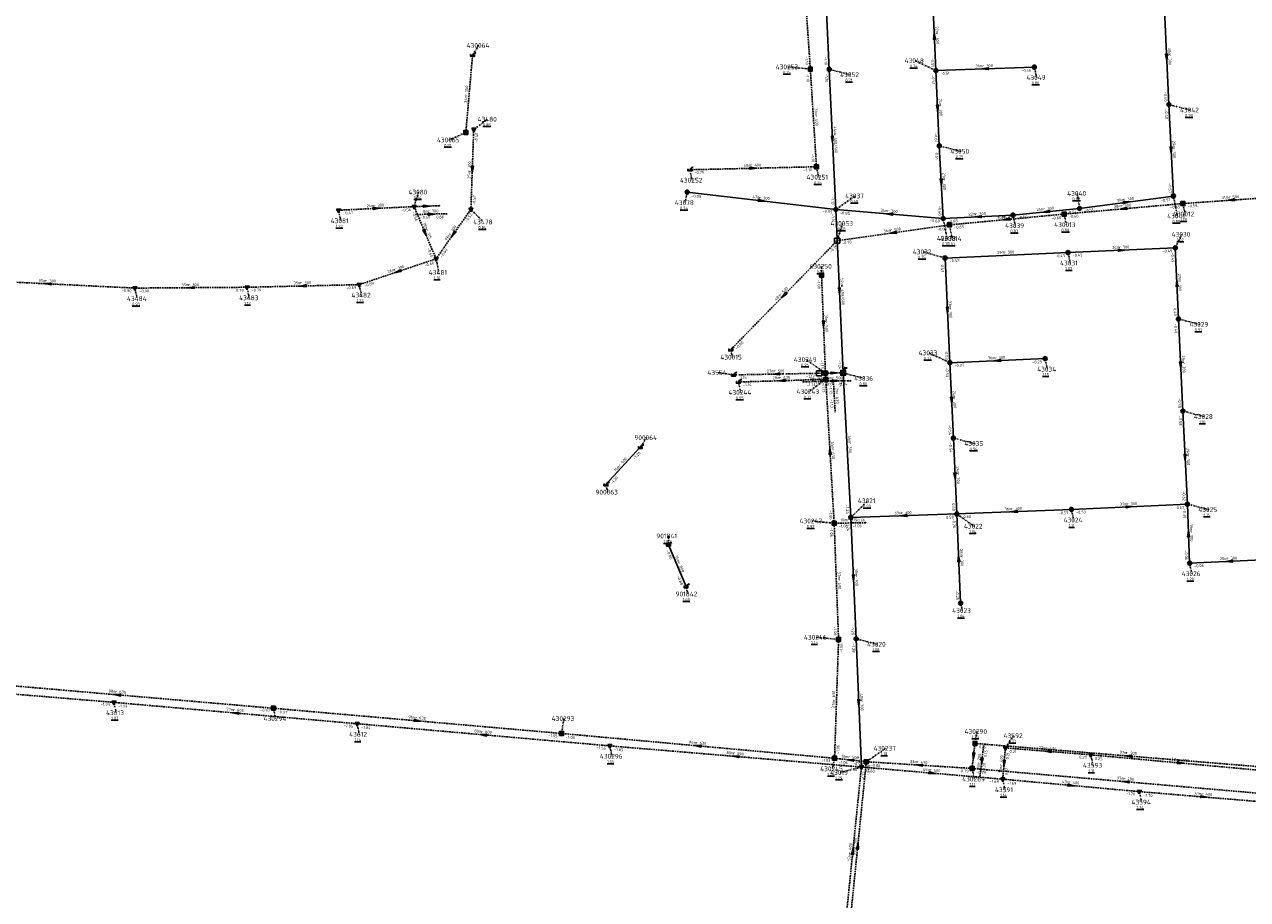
# Model space of a CAD drawing. Extents: x 188323 to 208361, y 565368 to 574910.
# Tile 103 of 256: x 202220 to 202605, y 568114 to 568389. Entities that reach past the tile are written whole.
import ezdxf

# ---------------------------------------------------------------- set-up
doc = ezdxf.new("R2010")
doc.units = 0
for name, pattern in [('BORDER', [1.75, 0.5, -0.25, 0.5, -0.25, 0, -0.25]), ('DASHDOT', [1, 0.5, -0.25, 0, -0.25]), ('DASHED', [0.75, 0.5, -0.25])]:
    doc.linetypes.add(name, pattern=pattern)
doc.layers.get('0').update_dxf_attribs({"linetype": 'CONTINUOUS'})
for name, color, linetype in [('RIO-AFM', 7, 'CONTINUOUS'), ('RIO-BOK', 7, 'CONTINUOUS'), ('RIO-DET', 7, 'CONTINUOUS'), ('RIO-KNP', 7, 'CONTINUOUS'), ('RIO-KNR', 7, 'CONTINUOUS'), ('RIO-LAG', 7, 'CONTINUOUS'), ('RIO-LAG_0B', 7, 'CONTINUOUS'), ('RIO-LAG_1B', 7, 'DASHED'), ('RIO-LAG_2B', 7, 'DASHED'), ('RIO-LAG_4', 7, 'BORDER'), ('RIO-LEN', 7, 'CONTINUOUS'), ('RIO-MVD', 1, 'CONTINUOUS'), ('RIO-VRB', 6, 'DASHDOT'), ('RIO-VRH', 7, 'CONTINUOUS')]:
    doc.layers.add(name, color=color, linetype=linetype)
doc.styles.add('RIO-TXT', font='isocp.shx')

# ---------------------------------------------------------------- blocks, each defined once
blk = doc.blocks.new('L_VHR')
blk.add_lwpolyline([(-0.5, 0), (0.5, 0), (-0.5, 0.15), (-0.5, -0.15), (0.5, 0)])
blk = doc.blocks.new('K_IPR')
blk.add_lwpolyline([(-0.5, -0.5), (0.5, -0.5), (0.5, 0.5), (-0.5, 0.5)], close=True)
blk.add_solid([(-0.5, 0.5), (0.5, 0.5), (-0.5, -0.5), (0.5, -0.5)])
at = {"style": 'RIO-TXT', "flags": 1}
blk.add_attdef('KNOOPNAAM', (2, 2), '', height=1, dxfattribs=at)
blk = doc.blocks.new('K_UTB')
blk.add_lwpolyline([(0.5, 0.15), (0.5, -0.3), (-0.5, -0.3), (-0.5, 0.15), (-0.45, 0.15), (-0.45, -0.25), (0, -0.25), (0.45, -0.25), (0.45, 0.15)], close=True)
blk.add_lwpolyline([(0.85, 0.6), (0.55, 0.65), (0.614828, 0.459583), (0.850842, 0.598937)])
blk.add_arc((0.85, -0.25), 0.85, 90, 180)
at = {"style": 'RIO-TXT', "flags": 1}
blk.add_attdef('KNOOPNAAM', (2, 2), '', height=1, dxfattribs=at)
blk = doc.blocks.new('K_DIV')
for p, q in [((-0.65, 0.65), (-0.65, -0.65)), ((0.65, 0.65), (-0.65, 0.65)), ((0.65, -0.65), (0.65, 0.65)), ((-0.65, -0.65), (0.65, -0.65))]:
    blk.add_line(p, q)
blk = doc.blocks.new('K_IPD')
blk.add_lwpolyline([(-0.496027, 0.307994), (0.503973, 0.307994), (0.003973, -0.558031)], close=True)
blk.add_solid([(-0.496027, 0.307994), (0.503973, 0.307994), (0.003973, -0.558031)])
at = {"style": 'RIO-TXT', "flags": 1}
blk.add_attdef('KNOOPNAAM', (2, 2), '', height=1, dxfattribs=at)
blk = doc.blocks.new('K_IPG')
blk.add_circle((0, 0), 0.5)
for points in [[(0, 0), (-0.5, 0), (-0.433013, 0.25)], [(0, 0), (-0.433013, -0.25), (-0.5, 0)], [(0, 0), (-0.433013, 0.25), (-0.25, 0.433013)], [(0, 0), (-0.25, -0.433013), (-0.433013, -0.25)], [(0, 0), (-0.25, 0.433013), (0, 0.5)], [(0, 0), (0, -0.5), (-0.25, -0.433013)], [(0, 0), (0, 0.5), (0.25, 0.433013)], [(0, 0), (0.25, 0.433013), (0.433013, 0.25)], [(0, 0), (0.433013, 0.25), (0.5, 0)], [(0, 0), (0.5, 0), (0.433013, -0.25)], [(0, 0), (0.433013, -0.25), (0.25, -0.433013)], [(0, 0), (0.25, -0.433013), (0, -0.5)]]:
    blk.add_solid(points)
at = {"style": 'RIO-TXT', "flags": 1}
blk.add_attdef('KNOOPNAAM', (2, 2), '', height=1, dxfattribs=at)
blk = doc.blocks.new('K_FIC')
blk.add_circle((0, 0), 0.0625)
at = {"style": 'RIO-TXT', "flags": 1}
blk.add_attdef('KNOOPNAAM', (2, 2), '', height=1, dxfattribs=at)
blk = doc.blocks.new('K_OVL')
for points in [[(0.6, 0.6), (-0.6, 0.6), (-0.6, -0.6), (0.6, -0.6)], [(1, 1.25), (0.474823, 0.983111), (0.413034, 1.369554)]]:
    blk.add_lwpolyline(points, close=True)
blk.add_arc((0.81571, 0.439293), 0.83139, 77.193131, 168.854604)
blk.add_solid([(-0.6, 0.6), (0.6, 0.6), (-0.6, -0.6), (0.6, -0.6)])
at = {"style": 'RIO-TXT', "flags": 1}
blk.add_attdef('KNOOPNAAM', (2, 2), '', height=1, dxfattribs=at)
blk = doc.blocks.new('780_04______430249__c1430243_')
at = {"layer": 'RIO-LAG_1B'}
blk.add_line((0, 0), (0.548, -9.806), dxfattribs=at)
at = {"layer": 'RIO-AFM', "style": 'RIO-TXT'}
blk.add_text('r 630', height=0.9, rotation=273.1726, dxfattribs=at).set_placement((0.7131, -3.7967))
at = {"layer": 'RIO-BOK', "style": 'RIO-TXT'}
for p in [(-1.3197, -1.4758), (-1.0785, -5.79)]:
    blk.add_text('-1.13', height=0.9, rotation=273.1726, dxfattribs=at).set_placement(p)
at = {"layer": 'RIO-LEN', "style": 'RIO-TXT'}
blk.add_text('2m', height=0.9, rotation=273.1726, dxfattribs=at).set_placement((0.6226, -2.1792))
blk = doc.blocks.new('781_04______43036___c2430249__c')
at = {"layer": 'RIO-LAG_4'}
blk.add_line((0, 0), (-9.821, -0.057), dxfattribs=at)
at = {"layer": 'RIO-VRH', "xscale": 2, "yscale": 2, "zscale": 2, "rotation": 360.3091}
blk.add_blockref('L_VHR', (-4.9105, -0.0285), dxfattribs=at)
at = {"layer": 'RIO-AFM', "style": 'RIO-TXT'}
blk.add_text('r 500', height=0.9, rotation=360.3091, dxfattribs=at).set_placement((-5.9935, 0.4661))
at = {"layer": 'RIO-BOK', "style": 'RIO-TXT'}
for s, p in [('-1.13', (-8.4128, -1.4485)), ('-1.24', (-4.0919, -1.4225))]:
    blk.add_text(s, height=0.9, rotation=360.3091, dxfattribs=at).set_placement(p)
at = {"layer": 'RIO-LEN', "style": 'RIO-TXT'}
blk.add_text('6m', height=0.9, rotation=360.3091, dxfattribs=at).set_placement((-7.6135, 0.4563))
blk = doc.blocks.new('782_04______430249__c243553_')
at = {"layer": 'RIO-LAG_4'}
blk.add_line((0, 0), (-9.817, -0.298), dxfattribs=at)
at = {"layer": 'RIO-AFM', "style": 'RIO-TXT'}
blk.add_text('r 630', height=0.9, rotation=361.7182, dxfattribs=at).set_placement((-6.0035, 0.3191))
at = {"layer": 'RIO-BOK', "style": 'RIO-TXT'}
for p in [(-8.375, -1.6545), (-4.056, -1.5222)]:
    blk.add_text('-1.13', height=0.9, rotation=361.7182, dxfattribs=at).set_placement(p)
at = {"layer": 'RIO-LEN', "style": 'RIO-TXT'}
blk.add_text('2m', height=0.9, rotation=361.7182, dxfattribs=at).set_placement((-7.6228, 0.2695))
blk = doc.blocks.new('787_04______430289____430290_')
at = {"layer": 'RIO-LAG_1B'}
blk.add_line((0, 0), (1.143, 9.754), dxfattribs=at)
at = {"layer": 'RIO-VRH', "xscale": 2, "yscale": 2, "zscale": 2, "rotation": 263.3027}
blk.add_blockref('L_VHR', (0.5715, 4.877), dxfattribs=at)
at = {"layer": 'RIO-AFM', "style": 'RIO-TXT'}
blk.add_text('r 200', height=0.9, rotation=83.3027, dxfattribs=at).set_placement((-0.0505, 3.8622))
at = {"layer": 'RIO-BOK', "style": 'RIO-TXT'}
for s, p in [('0.15', (2.1196, 6.0541)), ('-0.79', (1.5535, 1.2272))]:
    blk.add_text(s, height=0.9, rotation=83.3027, dxfattribs=at).set_placement(p)
at = {"layer": 'RIO-LEN', "style": 'RIO-TXT'}
blk.add_text('8m', height=0.9, rotation=83.3027, dxfattribs=at).set_placement((-0.2392, 2.2533))
blk = doc.blocks.new('815_04______43079_____43080_')
at = {"layer": 'RIO-LAG_2B'}
blk.add_line((0, 0), (-9.818, -0.265), dxfattribs=at)
at = {"layer": 'RIO-VRH', "xscale": 2, "yscale": 2, "zscale": 2, "rotation": 361.5245}
blk.add_blockref('L_VHR', (-4.909, -0.1325), dxfattribs=at)
at = {"layer": 'RIO-AFM', "style": 'RIO-TXT'}
blk.add_text('r 300', height=0.9, rotation=361.5245, dxfattribs=at).set_placement((-6.0025, 0.3392))
at = {"layer": 'RIO-BOK', "style": 'RIO-TXT'}
for s, p in [('-0.59', (-8.3806, -1.6264)), ('-0.66', (-4.0612, -1.5086))]:
    blk.add_text(s, height=0.9, rotation=361.5245, dxfattribs=at).set_placement(p)
at = {"layer": 'RIO-LEN', "style": 'RIO-TXT'}
blk.add_text('8m', height=0.9, rotation=361.5245, dxfattribs=at).set_placement((-7.6219, 0.295))

msp = doc.modelspace()

# ---------------------------------------------------------------- linework, layer by layer
at = {"layer": 'RIO-LAG'}
for p, q in [((202403.216, 568244.224), (202414.032, 568256)), ((202422.896, 568225.28), (202428.416, 568212.16))]:
    msp.add_line(p, q, dxfattribs=at)
at = {"layer": 'RIO-LAG_0B'}
for p, q in [((202473.504, 568374.976), (202471.808, 568412.8)), ((202506.096, 568396.288), (202507.104, 568374.592)), ((202580.496, 568363.904), (202579.104, 568393.728)), ((202507.104, 568374.592), (202538.096, 568375.68)), ((202475.6, 568330.88), (202473.504, 568374.976)), ((202507.104, 568374.592), (202508.192, 568350.912)), ((202581.904, 568335.104), (202580.496, 568363.904)), ((202509.408, 568328), (202508.192, 568350.912)), ((202475.6, 568330.88), (202428.8, 568336.32)), ((202552.352, 568331.2), (202581.904, 568335.104)), ((202477.904, 568279.424), (202475.6, 568330.88)), ((202475.6, 568330.88), (202509.408, 568328)), ((202531.392, 568329.088), (202552.352, 568331.2)), ((202509.408, 568328), (202531.392, 568329.088)), ((202582.496, 568318.784), (202548.704, 568317.312)), ((202583.504, 568296.384), (202582.496, 568318.784)), ((202548.704, 568317.312), (202510, 568315.584)), ((202510, 568315.584), (202511.504, 568282.624)), ((202584.896, 568267.392), (202583.504, 568296.384)), ((202511.504, 568282.624), (202541.504, 568283.904)), ((202480.304, 568233.92), (202477.904, 568279.424)), ((202511.504, 568282.624), (202512.608, 568258.88)), ((202586.304, 568238.08), (202584.896, 568267.392)), ((202513.696, 568235.008), (202512.608, 568258.88)), ((202549.792, 568236.416), (202586.304, 568238.08)), ((202586.304, 568238.08), (202587.008, 568219.52)), ((202480.304, 568233.92), (202513.696, 568235.008)), ((202482, 568195.712), (202480.304, 568233.92)), ((202513.696, 568235.008), (202549.792, 568236.416)), ((202513.696, 568235.008), (202514.896, 568206.912)), ((202587.008, 568219.52), (202612.096, 568220.672)), ((202483.648, 568155.328), (202482, 568195.712))]:
    msp.add_line(p, q, dxfattribs=at)
at = {"layer": 'RIO-LAG_1B'}
for p, q in [((202467.568, 568375.04), (202464.608, 568417.856)), ((202359.072, 568355.072), (202361.2, 568379.456)), ((202469.504, 568344.32), (202467.568, 568375.04)), ((202469.504, 568344.32), (202429.632, 568343.36)), ((202615.424, 568334.848), (202584.912, 568332.736)), ((202547.472, 568329.408), (202511.376, 568326.016)), ((202584.912, 568332.736), (202547.472, 568329.408)), ((202511.376, 568326.016), (202476, 568321.024)), ((202476, 568321.024), (202442.528, 568286.72)), ((202471.104, 568310.208), (202472.336, 568279.36)), ((202472.336, 568279.36), (202472.448, 568277.376)), ((202444.896, 568276.544), (202472.448, 568277.376)), ((202472.448, 568277.376), (202475.072, 568232.064)), ((202484.992, 568232.256), (202475.072, 568232.064)), ((202475.072, 568232.064), (202476.464, 568195.52)), ((202476.464, 568195.52), (202475.2, 568158.08)), ((202298.48, 568173.824), (202200.4, 568182.272)), ((202389.248, 568165.888), (202298.48, 568173.824)), ((202475.2, 568158.08), (202389.248, 568165.888)), ((202518.496, 568154.88), (202519.424, 568162.752)), ((202616.256, 568154.816), (202519.424, 568162.752)), ((202475.2, 568158.08), (202485.2, 568156.992)), ((202485.2, 568156.992), (202479.824, 568103.936)), ((202518.496, 568154.88), (202485.2, 568156.992)), ((202518.496, 568154.88), (202615.392, 568146.496))]:
    msp.add_line(p, q, dxfattribs=at)
at = {"layer": 'RIO-LAG_2B'}
for p, q in [((202361.552, 568356.032), (202360.672, 568330.88)), ((202342.8, 568331.776), (202319.008, 568330.624)), ((202350.688, 568332.032), (202342.8, 568331.776)), ((202342.8, 568331.776), (202349.696, 568315.328)), ((202360.672, 568330.88), (202349.696, 568315.328)), ((202349.696, 568315.328), (202325.52, 568307.2)), ((202254.864, 568306.112), (202200.064, 568308.8)), ((202290.16, 568306.368), (202254.864, 568306.112)), ((202325.52, 568307.2), (202290.16, 568306.368)), ((202248.256, 568175.68), (202175.824, 568181.696)), ((202324.832, 568168.96), (202248.256, 568175.68)), ((202404.416, 568161.984), (202324.832, 568168.96)), ((202483.648, 568155.328), (202404.416, 568161.984)), ((202528.176, 568151.488), (202528.976, 568161.344)), ((202528.976, 568161.344), (202555.904, 568159.168)), ((202555.904, 568159.168), (202612.496, 568153.984)), ((202478.256, 568102.144), (202483.648, 568155.328)), ((202483.648, 568155.328), (202528.176, 568151.488)), ((202528.176, 568151.488), (202571.168, 568147.584)), ((202571.168, 568147.584), (202611.872, 568144.192))]:
    msp.add_line(p, q, dxfattribs=at)
at = {"layer": 'RIO-LAG_4'}
for p, q in [((202470.336, 568279.296), (202443.408, 568278.784)), ((202472.336, 568279.36), (202470.336, 568279.296)), ((202477.904, 568279.424), (202472.336, 568279.36))]:
    msp.add_line(p, q, dxfattribs=at)
at = {"layer": 'RIO-VRB'}
for p, q in [((202361.2, 568379.45), (202363.1764, 568382.5058)), ((202467.57, 568375.06), (202460.495, 568375.7578)), ((202507.1, 568374.6), (202500.451, 568377.7179)), ((202538.1, 568375.7), (202538.8071, 568372.3868)), ((202473.5, 568375), (202480.1482, 568373.28)), ((202580.5, 568363.9), (202587.1482, 568362.18)), ((202361.55, 568356.05), (202365.9449, 568359.2877)), ((202359.07, 568355.1), (202353.81, 568352.7606)), ((202508.2, 568350.9), (202514.8482, 568349.18)), ((202429.63, 568343.39), (202430.3371, 568340.0768)), ((202469.51, 568344.34), (202470.2171, 568341.0268)), ((202342.8, 568331.8), (202344.1933, 568336.3294)), ((202428.8, 568336.3), (202428.0942, 568332.9866)), ((202475.6, 568330.9), (202481.7269, 568335.1378)), ((202552.36, 568331.19), (202551.6517, 568335.903)), ((202581.9, 568335.1), (202583.1276, 568328.8323)), ((202319, 568330.6), (202319.7071, 568327.2868)), ((202360.67, 568330.89), (202364.5745, 568326.9359)), ((202547.47, 568329.38), (202548.1771, 568326.0668)), ((202584.91, 568332.75), (202585.6171, 568329.4368)), ((202476, 568321), (202477.7352, 568326.4692)), ((202509.4, 568328), (202510.6276, 568321.7323)), ((202511.38, 568326), (202512.2606, 568321.702)), ((202531.4, 568329.1), (202532.1071, 568325.7868)), ((202582.5, 568318.8), (202584.5371, 568323.0293)), ((202349.7, 568315.34), (202350.5806, 568311.042)), ((202510, 568315.6), (202503.0321, 568317.5265)), ((202548.7, 568317.3), (202549.4071, 568313.9868)), ((202471.1, 568310.18), (202471.0997, 568312.955)), ((202254.86, 568306.1), (202255.5671, 568302.7868)), ((202290.16, 568306.35), (202290.8671, 568303.0368)), ((202325.52, 568307.22), (202326.2271, 568303.9068)), ((202583.5, 568296.4), (202590.1482, 568294.68)), ((202442.52, 568286.69), (202443.0535, 568284.3616)), ((202472.34, 568279.37), (202466.2119, 568283.6059)), ((202511.5, 568282.6), (202504.851, 568285.7179)), ((202541.5, 568283.9), (202542.2071, 568280.5868)), ((202443.41, 568278.81), (202438.335, 568279.5084)), ((202477.9, 568279.4), (202484.5482, 568277.68)), ((202444.9, 568276.57), (202445.6071, 568273.2568)), ((202472.45, 568277.38), (202467.032, 568273.5302)), ((202584.9, 568267.4), (202591.5482, 568265.68)), ((202414.03, 568255.98), (202416.0064, 568259.0358)), ((202512.6, 568258.9), (202519.2482, 568257.18)), ((202403.21, 568244.2), (202403.7435, 568241.8716)), ((202480.3, 568233.9), (202485.7194, 568239.1481)), ((202586.3, 568238.1), (202592.9482, 568236.38)), ((202513.7, 568235), (202519.1194, 568231.1519)), ((202549.8, 568236.4), (202550.5071, 568233.0868)), ((202475.07, 568232.08), (202467.995, 568232.7778)), ((202422.9, 568225.3), (202422.8997, 568228.075)), ((202587, 568219.5), (202587.7071, 568216.1868)), ((202428.42, 568212.13), (202428.9535, 568209.8016)), ((202514.9, 568206.9), (202515.4335, 568204.5716)), ((202476.47, 568195.49), (202469.395, 568196.1878)), ((202482, 568195.7), (202488.6482, 568193.98)), ((202248.26, 568175.71), (202248.9671, 568172.3968)), ((202298.48, 568173.85), (202299.1871, 568170.5368)), ((202324.84, 568168.93), (202325.5471, 568165.6168)), ((202389.24, 568165.88), (202389.9471, 568170.5932)), ((202519.43, 568162.78), (202519.9635, 568166.5084)), ((202528.98, 568161.35), (202531.5991, 568165.1719)), ((202404.42, 568162.01), (202405.1271, 568158.6968)), ((202485.2, 568156.99), (202491.3269, 568161.2278)), ((202475.2, 568158.07), (202474.4942, 568154.7566)), ((202555.9, 568159.15), (202556.6071, 568155.8368)), ((202483.65, 568155.3), (202477.0025, 568153.5779)), ((202518.5, 568154.85), (202519.2071, 568151.5368)), ((202528.18, 568151.47), (202528.8871, 568148.1568)), ((202571.16, 568147.59), (202571.8671, 568144.2768))]:
    msp.add_line(p, q, dxfattribs=at)

# ---------------------------------------------------------------- block references
at = {"layer": 'RIO-DET'}
for name, p in [('815_04______43079_____43080_', (202353.184, 568329.536)), ('782_04______430249__c243553_', (202474.848, 568276.864)), ('781_04______43036___c2430249__c', (202480.4, 568276.928)), ('780_04______430249__c1430243_', (202474.848, 568276.864)), ('787_04______430289____430290_', (202520.992, 568152.32))]:
    msp.add_blockref(name, p, dxfattribs=at)
at = {"layer": 'RIO-KNP', "xscale": 1.25, "yscale": 1.25, "zscale": 1.25}
for name, p in [('K_UTB', (202361.2, 568379.456)), ('K_IPR', (202467.568, 568375.04)), ('K_IPG', (202473.504, 568374.976)), ('K_IPG', (202538.096, 568375.68)), ('K_IPG', (202507.104, 568374.592)), ('K_IPG', (202580.496, 568363.904)), ('K_IPD', (202361.552, 568356.032)), ('K_IPR', (202359.072, 568355.072)), ('K_IPG', (202508.192, 568350.912)), ('K_IPR', (202469.504, 568344.32)), ('K_UTB', (202429.632, 568343.36)), ('K_IPG', (202428.8, 568336.32)), ('K_IPG', (202581.904, 568335.104)), ('K_IPR', (202584.912, 568332.736)), ('K_IPD', (202319.008, 568330.624)), ('K_IPD', (202342.8, 568331.776)), ('K_FIC', (202350.688, 568332.032)), ('K_IPD', (202360.672, 568330.88)), ('K_IPG', (202475.6, 568330.88)), ('K_IPG', (202531.392, 568329.088)), ('K_IPR', (202547.472, 568329.408)), ('K_IPG', (202552.352, 568331.2)), ('K_IPG', (202509.408, 568328)), ('K_IPR', (202511.376, 568326.016)), ('K_DIV', (202476, 568321.024)), ('K_IPG', (202548.704, 568317.312)), ('K_IPG', (202582.496, 568318.784)), ('K_IPD', (202349.696, 568315.328)), ('K_IPG', (202510, 568315.584)), ('K_IPR', (202471.104, 568310.208)), ('K_IPD', (202254.864, 568306.112)), ('K_IPD', (202290.16, 568306.368)), ('K_IPD', (202325.52, 568307.2)), ('K_IPG', (202583.504, 568296.384)), ('K_UTB', (202442.528, 568286.72)), ('K_IPG', (202511.504, 568282.624)), ('K_IPG', (202541.504, 568283.904)), ('K_UTB', (202443.408, 568278.784)), ('K_DIV', (202470.336, 568279.296)), ('K_IPR', (202472.336, 568279.36)), ('K_OVL', (202477.904, 568279.424)), ('K_UTB', (202444.896, 568276.544)), ('K_IPR', (202472.448, 568277.376)), ('K_IPG', (202584.896, 568267.392)), ('K_UTB', (202414.032, 568256)), ('K_IPG', (202512.608, 568258.88)), ('K_UTB', (202403.216, 568244.224)), ('K_IPG', (202549.792, 568236.416)), ('K_IPG', (202586.304, 568238.08)), ('K_IPG', (202480.304, 568233.92)), ('K_IPG', (202513.696, 568235.008)), ('K_IPR', (202475.072, 568232.064)), ('K_FIC', (202484.992, 568232.256)), ('K_UTB', (202422.896, 568225.28)), ('K_IPG', (202587.008, 568219.52)), ('K_UTB', (202428.416, 568212.16)), ('K_IPG', (202514.896, 568206.912)), ('K_IPR', (202476.464, 568195.52)), ('K_IPG', (202482, 568195.712)), ('K_IPD', (202248.256, 568175.68)), ('K_IPR', (202298.48, 568173.824)), ('K_IPD', (202324.832, 568168.96)), ('K_IPR', (202389.248, 568165.888)), ('K_IPD', (202404.416, 568161.984)), ('K_IPR', (202519.424, 568162.752)), ('K_IPD', (202528.976, 568161.344)), ('K_IPR', (202475.2, 568158.08)), ('K_IPR', (202485.2, 568156.992)), ('K_IPD', (202555.904, 568159.168)), ('K_IPD', (202483.648, 568155.328)), ('K_IPR', (202518.496, 568154.88)), ('K_IPD', (202528.176, 568151.488)), ('K_IPD', (202571.168, 568147.584))]:
    msp.add_blockref(name, p, dxfattribs=at)
at = {"layer": 'RIO-VRH', "xscale": 2, "yscale": 2, "zscale": 2}
for p, rotation in [((202506.6, 568385.45), 452.6473), ((202579.8, 568378.8), 272.6986), ((202522.6, 568375.15), 182.032), ((202507.65, 568362.75), 272.6662), ((202474.55, 568352.95), 272.7351), ((202581.2, 568349.5), 272.7918), ((202361.11, 568343.47), 267.9879), ((202449.57, 568343.865), 361.3645), ((202508.8, 568339.45), 273.0084), ((202452.2, 568333.6), 353.4187), ((202567.13, 568333.145), 7.5392), ((202600.165, 568333.815), 183.9931), ((202330.9, 568331.2), 362.8861), ((202346.745, 568331.905), 361.5245), ((202492.5, 568329.45), 535.0966), ((202541.88, 568330.145), 185.6938), ((202566.19, 568331.065), 185.1429), ((202520.4, 568328.55), 182.8621), ((202529.425, 568327.69), 185.3499), ((202346.25, 568323.57), 292.7501), ((202355.185, 568323.115), 234.7928), ((202493.69, 568323.5), 188.0431), ((202565.6, 568318.05), 362.5408), ((202337.61, 568311.28), 198.5609), ((202227.465, 568307.465), 177.1478), ((202272.51, 568306.225), 180.4057), ((202307.84, 568306.785), 181.4093), ((202476.75, 568305.15), 272.5659), ((202583, 568307.6), 92.565), ((202459.26, 568303.845), 225.6969), ((202510.75, 568299.1), 272.6114), ((202471.72, 568294.775), 272.3136), ((202526.5, 568283.25), 182.481), ((202584.2, 568281.9), 272.7726), ((202456.875, 568279.06), 181.0636), ((202475.12, 568279.385), 360.3091), ((202458.675, 568276.975), 181.6839), ((202512.05, 568270.75), 272.6662), ((202473.76, 568254.73), 453.3188), ((202585.6, 568252.75), 272.7444), ((202513.15, 568246.95), 272.644), ((202568.05, 568237.25), 2.6664), ((202497, 568234.45), 181.8861), ((202531.75, 568235.7), 182.2207), ((202586.65, 568228.8), 452.1641), ((202514.3, 568220.95), 452.4541), ((202599.55, 568220.1), 182.7369), ((202481.15, 568214.8), 272.5569), ((202249.44, 568178.06), 175.0938), ((202482.825, 568175.5), 272.3476), ((202286.55, 568172.32), 174.941), ((202343.86, 568169.865), 354.982), ((202364.63, 568165.47), 175.0308), ((202432.22, 568161.975), 174.8091), ((202518.965, 568158.815), 263.3027), ((202542.44, 568160.25), 535.3284), ((202444.035, 568158.655), 175.1597), ((202480.2, 568157.53), 533.8365), ((202501.85, 568155.92), 176.3233), ((202528.58, 568156.41), 265.3622), ((202567.845, 568158.8), 175.301), ((202584.2, 568156.58), 354.8116), ((202505.915, 568153.385), 355.0846), ((202549.67, 568149.53), 354.8422), ((202566.95, 568150.68), 535.0813), ((202591.52, 568145.905), 355.2694), ((202480.955, 568128.725), 84.2009), ((202482.51, 568130.475), 444.1985)]:
    msp.add_blockref('L_VHR', p, dxfattribs=dict(at, rotation=rotation))

# ---------------------------------------------------------------- texts
at = {"layer": 'RIO-AFM', "style": 'RIO-TXT'}
for s, rotation, p in [('r 300', 272.6473, (202507.0685, 568386.2827)), ('r 300', 272.6986, (202580.2703, 568379.6337)), ('r 300', 2.032, (202521.7726, 568375.621)), ('r 250', 84.9922, (202359.5663, 568366.5112)), ('r 400', 273.6222, (202468.9972, 568360.5408)), ('r 300', 272.6662, (202508.1189, 568363.5831)), ('e 400/600', 272.7351, (202474.9723, 568354.863)), ('r 300', 272.7918, (202581.6687, 568350.334)), ('r 300', 447.9879, (202360.5745, 568342.6778)), ('r 400', 361.3645, (202448.7476, 568344.3577)), ('r 300', 273.0084, (202509.2636, 568340.2859)), ('r 300', 353.4187, (202451.4538, 568334.2039)), ('r 300', 7.5392, (202566.2612, 568333.5344)), ('r 500', 363.9931, (202599.3211, 568334.2665)), ('r 300', 362.8861, (202330.0651, 568331.6656)), ('r 300', 355.0966, (202491.7363, 568330.0276)), ('r 300', 2.8621, (202519.5659, 568329.0089)), ('r 500', 365.3499, (202528.5702, 568328.1231)), ('r 300', 5.6938, (202541.024, 568330.5621)), ('r 500', 365.1429, (202565.337, 568331.5017)), ('r 300', 414.7928, (202354.3048, 568322.7443)), ('r 315', 292.7501, (202346.4025, 568324.5129)), ('r 500', 368.0431, (202492.816, 568323.8924)), ('r 300', 362.515, (202528.5179, 568316.9257)), ('r 300', 362.5408, (202564.7678, 568318.5238)), ('r 300', 378.5609, (202336.6799, 568311.5031)), ('r 300', 357.1478, (202226.681, 568308.0216)), ('r 300', 360.4057, (202271.6957, 568306.7299)), ('r 300', 361.4093, (202307.0171, 568307.2756)), ('r 500', 405.6969, (202458.3256, 568303.6244)), ('e 400/600', 272.5659, (202477.1803, 568307.0615)), ('r 300', 272.565, (202583.4699, 568308.4322)), ('r 300', 272.6114, (202511.2226, 568299.9326)), ('r 500', 272.3136, (202472.1962, 568295.6055)), ('r 300', 2.481, (202525.6691, 568283.7145)), ('r 500', 361.0636, (202456.0551, 568279.5529)), ('r 300', 272.7726, (202584.669, 568282.7342)), ('r 630', 1.6839, (202457.8503, 568277.451)), ('r 300', 272.6662, (202512.5189, 568271.5831)), ('r 300', 273.0282, (202479.5705, 568257.4863)), ('r 900', 47.4276, (202407.7039, 568249.8317)), ('r 630', 273.3188, (202474.2262, 568255.5689)), ('r 300', 272.7444, (202586.0695, 568253.5838)), ('r 300', 272.644, (202513.6193, 568247.7828)), ('r 300', 2.2207, (202530.9212, 568236.1682)), ('r 300', 2.6664, (202567.2174, 568237.7118)), ('r 315', 360.9817, (202479.211, 568232.6537)), ('r 300', 1.8861, (202496.174, 568234.9231)), ('r 300', 272.1641, (202587.1246, 568229.6288)), ('r 300', 272.4541, (202514.7734, 568221.7815)), ('r 300', 2.7369, (202598.7168, 568220.5607)), ('r 800', 292.747, (202425.8116, 568219.6571)), ('r 630', 272.2, (202476.2497, 568214.6146)), ('r 300', 272.5569, (202481.6251, 568215.6326)), ('r 630', 355.0938, (202248.6777, 568178.6581)), ('r 630', 448.0473, (202475.2964, 568175.9873)), ('r 300', 272.3476, (202483.3038, 568176.3308)), ('r 800', 354.941, (202285.7888, 568172.9133)), ('r 630', 354.982, (202343.0989, 568170.4622)), ('r 800', 355.0308, (202363.8681, 568166.063)), ('r 630', 354.8091, (202431.4607, 568162.573)), ('r 800', 355.1597, (202443.2716, 568159.2462)), ('r 400', 355.3284, (202541.6735, 568160.8224)), ('r 200', 355.301, (202567.0806, 568159.3949)), ('r 500', 353.8366, (202479.4483, 568158.1168)), ('r 630', 356.3234, (202501.0738, 568156.481)), ('r 400', 85.3622, (202528.0163, 568155.6429)), ('r 400', 354.8116, (202583.4394, 568157.1687)), ('r 400', 355.0846, (202505.1516, 568153.9662)), ('r 200', 355.0813, (202566.1881, 568151.2778)), ('r 400', 354.8422, (202548.9088, 568150.114)), ('r 400', 355.2694, (202590.7547, 568146.4825)), ('r 400', 84.2009, (202480.3758, 568127.9694)), ('r 500', 444.1985, (202481.9145, 568129.7209))]:
    msp.add_text(s, height=0.9, rotation=rotation, dxfattribs=at).set_placement(p)
at = {"layer": 'RIO-BOK', "style": 'RIO-TXT'}
for s, rotation, p in [('-1.10', 273.9667, (202465.9149, 568379.0549)), ('-1.10', 272.5839, (202471.9386, 568379.0335)), ('-0.51', 272.6473, (202505.5239, 568378.6311)), ('-1.10', 273.6222, (202466.2619, 568373.5739)), ('-1.10', 272.7351, (202472.1691, 568373.5344)), ('-0.51', 272.6662, (202505.7673, 568373.136)), ('-0.51', 2.032, (202508.5485, 568373.2505)), ('-0.46', 2.032, (202534.0515, 568374.1555)), ('-0.40', 272.6986, (202578.9254, 568367.9308)), ('-0.40', 272.7918, (202579.1705, 568362.4331)), ('-0.40', 447.9879, (202362.7925, 568351.9043)), ('-0.61', 272.6662, (202506.6238, 568354.9311)), ('-0.61', 273.0084, (202506.8761, 568349.428)), ('-1.10', 273.6222, (202467.8713, 568348.3442)), ('-0.75', 361.3645, (202431.0636, 568342.0246)), ('-1.10', 361.3645, (202465.4443, 568342.8654)), ('-0.57', 272.7918, (202580.3183, 568339.1273)), ('-0.52', 447.9879, (202362.1172, 568332.2409)), ('-0.89', 353.4187, (202430.0311, 568334.7496)), ('-1.12', 272.7351, (202474.0319, 568334.9303)), ('-0.57', 7.5392, (202578.0183, 568333.174)), ('-0.47', 362.8861, (202320.4693, 568329.2732)), ('-0.56', 362.8861, (202338.7755, 568330.2078)), ('-0.56', 292.7501, (202342.0512, 568329.9673)), ('-0.52', 414.7928, (202359.4431, 568326.7387)), ('-0.95', 353.4187, (202471.3698, 568330.0062)), ('-1.14', 272.5659, (202474.2648, 568329.4383)), ('-0.85', 355.0966, (202476.8759, 568329.3863)), ('-0.68', 273.0084, (202507.7993, 568332.0215)), ('-0.51', 5.6938, (202548.418, 568329.39)), ('-0.60', 365.1429, (202548.9905, 568328.1121)), ('-0.51', 7.5392, (202553.9314, 568329.9858)), ('-0.55', 365.1429, (202580.9504, 568331.0092)), ('-0.55', 363.9931, (202586.4047, 568331.4518)), ('-0.68', 355.0966, (202505.1974, 568326.9744)), ('-0.65', 368.0431, (202507.5135, 568324.0599)), ('-0.68', 2.8621, (202510.8679, 568326.6716)), ('-0.65', 365.3499, (202512.905, 568324.7376)), ('-0.56', 2.8621, (202527.3743, 568327.497)), ('-0.56', 5.6938, (202532.9318, 568327.8458)), ('-0.60', 365.3499, (202543.5162, 568327.624)), ('-0.60', 292.7501, (202346.8318, 568318.5834)), ('-0.60', 414.7928, (202351.6507, 568315.678)), ('-0.70', 405.6969, (202474.1189, 568317.1074)), ('-0.70', 368.0431, (202477.5827, 568319.8107)), ('-0.49', 362.5408, (202578.4657, 568317.2384)), ('-0.60', 378.5609, (202346.2543, 568312.7204)), ('-0.43', 272.6114, (202508.6659, 568314.1372)), ('-0.43', 362.515, (202511.4607, 568314.2637)), ('-0.43', 362.515, (202544.6648, 568315.7434)), ('-0.43', 362.5408, (202550.1613, 568315.9644)), ('-0.49', 272.565, (202581.1647, 568317.3383)), ('-0.69', 361.4093, (202321.4551, 568305.7394)), ('-0.69', 378.5609, (202327.2932, 568306.3396)), ('-1.08', 272.3136, (202469.7583, 568308.7242)), ('-0.90', 357.1478, (202250.6967, 568304.9379)), ('-0.90', 360.4057, (202256.2705, 568304.7108)), ('-0.79', 360.4057, (202286.0697, 568304.9408)), ('-0.79', 361.4093, (202291.5947, 568304.9858)), ('-0.40', 272.565, (202581.9302, 568300.4336)), ('-0.40', 272.7726, (202582.1701, 568294.9335)), ('-0.80', 405.6969, (202444.4996, 568286.7153)), ('-1.13', 272.3136, (202470.7932, 568283.4113)), ('-1.24', 272.5659, (202476.3485, 568283.4345)), ('-0.53', 272.6114, (202509.9336, 568286.6324)), ('-0.29', 2.481, (202537.4641, 568282.3238)), ('-0.53', 272.6662, (202510.1673, 568281.136)), ('-0.37', 2.481, (202512.9591, 568281.2619)), ('-1.15', 361.0636, (202444.8364, 568277.4371)), ('-1.14', 1.6839, (202446.3403, 568275.2117)), ('-1.13', 361.0636, (202466.2664, 568277.8486)), ('-1.13', 1.6839, (202468.3918, 568275.8601)), ('-1.13', 273.3188, (202471.1341, 568275.9009)), ('-1.24', 273.0282, (202476.5766, 568277.9276)), ('-0.58', 272.7726, (202583.3197, 568271.4286)), ('-0.58', 272.7444, (202583.5693, 568265.9342)), ('-0.54', 272.6662, (202511.0238, 568262.9311)), ('-0.54', 272.644, (202511.2668, 568257.4365)), ('-1.20', 47.4276, (202412.2874, 568252.0132)), ('-1.20', 47.4276, (202405.188, 568244.2839)), ('-0.62', 272.7444, (202584.7219, 568242.129)), ('-1.24', 273.0282, (202478.7122, 568237.9215)), ('-0.60', 272.644, (202512.1255, 568239.0315)), ('-0.62', 2.6664, (202582.2688, 568236.5107)), ('-1.06', 273.3188, (202473.4617, 568236.0939)), ('-0.66', 1.8861, (202481.7451, 568232.5468)), ('-0.58', 1.8861, (202509.648, 568233.4658)), ('-0.26', 272.4541, (202512.3619, 568233.5409)), ('-0.60', 2.2207, (202515.153, 568233.6553)), ('-0.53', 2.2207, (202545.757, 568234.8422)), ('-0.53', 2.6664, (202551.2634, 568235.0666)), ('-0.30', 272.1641, (202584.9546, 568236.6477)), ('-1.06', 272.2, (202473.7255, 568230.6269)), ('-1.06', 360.9817, (202476.4944, 568230.7051)), ('-1.24', 272.5569, (202478.9645, 568232.4385)), ('-1.06', 360.9817, (202480.9147, 568230.7836)), ('-0.88', 292.747, (202422.1511, 568223.4674)), ('-0.06', 272.1641, (202585.456, 568223.5443)), ('-0.06', 2.7369, (202588.465, 568218.1684)), ('-0.88', 292.747, (202425.5501, 568215.372)), ('-0.25', 272.4541, (202513.3416, 568210.9371)), ('-1.06', 272.2, (202474.9348, 568199.5344)), ('-1.28', 272.5569, (202480.4407, 568199.7348)), ('-1.06', 448.0473, (202477.709, 568191.3457)), ('-1.28', 272.3476, (202480.6592, 568194.2434)), ('-1.93', 355.2728, (202244.0625, 568174.696)), ('-1.93', 354.941, (202249.5318, 568174.1928)), ('-0.97', 355.0938, (202294.2803, 568172.8654)), ('-0.97', 354.982, (202299.7529, 568172.3337)), ('-1.85', 354.941, (202320.6367, 568167.943)), ('-1.84', 355.0308, (202326.1142, 568167.4148)), ('-1.05', 354.982, (202385.0385, 568164.8989)), ('-1.05', 354.8091, (202390.5083, 568164.3599)), ('-1.65', 355.0308, (202400.2186, 568161.0183)), ('-1.65', 355.1597, (202405.6976, 568160.4977)), ('-1.06', 448.0473, (202476.6458, 568159.4224)), ('0.15', 355.301, (202520.7113, 568161.2708)), ('0.21', 85.3622, (202530.0881, 568157.6881)), ('0.21', 355.3284, (202530.2621, 568159.8414)), ('-1.03', 354.8091, (202470.9954, 568157.0985)), ('-1.06', 353.8366, (202476.4423, 568156.5286)), ('-0.95', 353.8366, (202480.9743, 568156.042)), ('-1.31', 272.3476, (202482.1069, 568159.3404)), ('-0.86', 356.3234, (202486.5081, 568155.5039)), ('0.25', 355.3284, (202552.2389, 568158.0594)), ('0.25', 354.8116, (202557.1684, 568157.6299)), ('-1.60', 355.1597, (202479.4505, 568154.2986)), ('-1.12', 84.2009, (202484.6291, 568151.0788)), ('-1.60', 355.0846, (202484.9256, 568153.786)), ('-0.88', 444.1985, (202486.148, 568152.7732)), ('-0.79', 356.3234, (202514.3198, 568153.7343)), ('-0.79', 355.0813, (202519.7755, 568153.3359)), ('0.02', 85.3622, (202529.6884, 568152.7522)), ('-1.69', 355.0846, (202523.9776, 568150.4521)), ('-1.69', 354.8422, (202529.4492, 568149.9506)), ('-1.70', 354.8422, (202566.9528, 568146.589)), ('-1.70', 355.2694, (202572.4405, 568146.0801))]:
    msp.add_text(s, height=0.9, rotation=rotation, dxfattribs=at).set_placement(p)
at = {"layer": 'RIO-KNR', "style": 'RIO-TXT'}
for s, p in [('430064', (202359.3514, 568381.7558)), ('430253', (202456.67, 568375.0078)), ('43048', (202497.2635, 568376.9679)), ('43052', (202476.9607, 568372.53)), ('43049', (202535.6196, 568371.6368)), ('43480', (202362.7574, 568358.5377)), ('43042', (202583.9607, 568361.43)), ('430065', (202349.985, 568352.0106)), ('43050', (202511.6607, 568348.43)), ('430252', (202426.5121, 568339.3268)), ('430251', (202466.3921, 568340.2768)), ('43080', (202341.0058, 568335.5794)), ('43078', (202424.9067, 568332.2366)), ('43037', (202478.5394, 568334.3878)), ('43040', (202548.4642, 568335.153)), ('43041', (202579.9401, 568328.0823)), ('430012', (202581.7921, 568328.6868)), ('43081', (202316.5196, 568326.5368)), ('43478', (202361.387, 568326.1859)), ('430053', (202473.9102, 568325.7192)), ('43039', (202528.9196, 568325.0368)), ('430013', (202544.3521, 568325.3168)), ('43038', (202507.4401, 568320.9823)), ('430014', (202508.4356, 568320.952)), ('43030', (202581.3496, 568322.2793)), ('43032', (202499.8446, 568316.7765)), ('430250', (202467.2747, 568312.205)), ('43031', (202546.2196, 568313.2368)), ('43481', (202347.3931, 568310.292)), ('43484', (202252.3796, 568302.0368)), ('43483', (202287.6796, 568302.2868)), ('43482', (202323.0396, 568303.1568)), ('43029', (202586.9607, 568293.93)), ('430015', (202439.2285, 568283.6116)), ('430249', (202462.3869, 568282.8559)), ('43033', (202501.6635, 568284.9679)), ('43554', (202435.1475, 568278.7584)), ('43034', (202539.0196, 568279.8368)), ('43036', (202481.3607, 568276.93)), ('430244', (202441.7821, 568272.5068)), ('430243', (202463.207, 568272.7802)), ('43028', (202588.3607, 568264.93)), ('900064', (202412.1814, 568258.2858)), ('43035', (202516.0607, 568256.43)), ('900063', (202399.9185, 568241.1216)), ('43021', (202482.5319, 568238.3981)), ('43025', (202589.7607, 568235.63)), ('430247', (202464.17, 568232.0278)), ('43024', (202547.3196, 568232.3368)), ('43022', (202515.9319, 568230.4019)), ('901841', (202419.0747, 568227.325)), ('43026', (202584.5196, 568215.4368)), ('901842', (202425.1285, 568209.0516)), ('43023', (202512.246, 568203.8216)), ('430246', (202465.57, 568195.4378)), ('43020', (202485.4607, 568193.23)), ('43613', (202245.7796, 568171.6468)), ('430294', (202295.3621, 568169.7868)), ('430293', (202386.1221, 568169.8432)), ('43612', (202322.3596, 568164.8668)), ('430290', (202516.1385, 568165.7584)), ('43592', (202528.4116, 568164.4219)), ('430237', (202487.5019, 568160.4778)), ('430296', (202401.3021, 568157.9468)), ('43593', (202553.4196, 568155.0868)), ('430245', (202470.6692, 568154.0066)), ('43019', (202473.815, 568152.8279)), ('430289', (202515.3821, 568150.7868)), ('43591', (202525.6996, 568147.4068)), ('43594', (202568.6796, 568143.5268))]:
    msp.add_text(s, height=1.5, dxfattribs=at).set_placement(p)
at = {"layer": 'RIO-LEN', "style": 'RIO-TXT'}
for s, rotation, p in [('22m', 272.6473, (202506.9677, 568388.4404)), ('30m', 272.6986, (202580.1676, 568381.7912)), ('31m', 2.032, (202519.614, 568375.5444)), ('24m', 84.9922, (202359.3781, 568364.3595)), ('24m', 272.6662, (202508.0174, 568365.7407)), ('31m', 273.6222, (202468.8597, 568362.6964)), ('44m', 272.7351, (202474.8682, 568357.0205)), ('29m', 272.7918, (202581.5624, 568352.4914)), ('40m', 361.3645, (202446.5883, 568344.3049)), ('25m', 447.9879, (202360.5004, 568340.5191)), ('23m', 273.0084, (202509.1492, 568342.4428)), ('47m', 353.4187, (202449.3079, 568334.4502)), ('30m', 7.5392, (202564.1198, 568333.2509)), ('31m', 363.9931, (202597.1665, 568334.1147)), ('24m', 362.8861, (202327.9079, 568331.5554)), ('34m', 355.0966, (202489.584, 568330.2109)), ('22m', 2.8621, (202517.4086, 568328.9011)), ('21m', 5.6938, (202538.8747, 568330.3478)), ('38m', 365.1429, (202563.1858, 568331.3067)), ('18m', 292.7501, (202345.5662, 568326.5044)), ('36m', 365.3499, (202526.4197, 568327.9204)), ('19m', 414.7928, (202353.0608, 568320.9785)), ('36m', 368.0431, (202490.6774, 568323.5888)), ('39m', 362.515, (202526.3601, 568316.8296)), ('34m', 362.5408, (202562.61, 568318.4266)), ('26m', 378.5609, (202334.6327, 568310.8142)), ('22m', 272.565, (202583.3722, 568310.59)), ('55m', 357.1478, (202224.5236, 568308.1277)), ('35m', 360.4057, (202269.5358, 568306.7133)), ('35m', 361.4093, (202304.8578, 568307.2211)), ('52m', 272.5659, (202477.0825, 568309.2193)), ('48m', 405.6969, (202456.8181, 568302.0775)), ('33m', 272.6114, (202511.1232, 568302.0903)), ('31m', 272.3136, (202472.108, 568297.7637)), ('30m', 2.481, (202523.5111, 568283.621)), ('29m', 272.7726, (202584.5635, 568284.8916)), ('27m', 361.0636, (202453.8955, 568279.5114)), ('28m', 1.6839, (202455.6912, 568277.3875)), ('24m', 272.6662, (202512.4174, 568273.7407)), ('45m', 273.3188, (202474.1001, 568257.7252)), ('46m', 273.0282, (202479.4554, 568259.6432)), ('29m', 272.7444, (202585.9651, 568255.7413)), ('16m', 47.4276, (202406.2427, 568248.2409)), ('24m', 272.644, (202513.5186, 568249.9405)), ('36m', 2.2207, (202528.7629, 568236.0845)), ('37m', 2.6664, (202565.0597, 568237.6113)), ('10m', 360.9817, (202477.0514, 568232.6153)), ('33m', 1.8861, (202494.0152, 568234.852)), ('19m', 272.1641, (202587.042, 568231.7872)), ('14m', 292.747, (202424.9754, 568221.6487)), ('28m', 272.4541, (202514.6798, 568223.9395)), ('25m', 2.7369, (202596.5593, 568220.4576)), ('38m', 272.5569, (202481.5277, 568217.7904)), ('37m', 272.2, (202476.1658, 568216.7729)), ('98m', 355.0938, (202246.5255, 568178.8415)), ('37m', 448.0473, (202475.2246, 568173.8285)), ('40m', 272.3476, (202483.2143, 568178.489)), ('77m', 354.941, (202283.6371, 568173.1024)), ('91m', 354.982, (202340.9471, 568170.6498)), ('80m', 355.0308, (202361.7161, 568166.2488)), ('86m', 354.8091, (202429.3095, 568162.7671)), ('80m', 355.1597, (202441.1192, 568159.4271)), ('27m', 355.3284, (202539.5205, 568160.997)), ('97m', 355.301, (202564.9278, 568159.5705)), ('10m', 353.8366, (202477.3007, 568158.3473)), ('33m', 356.3234, (202498.9182, 568156.6182)), ('10m', 85.3622, (202527.8419, 568153.49)), ('57m', 354.8116, (202581.2882, 568157.3627)), ('45m', 355.0846, (202502.9994, 568154.1499)), ('97m', 355.0813, (202564.0359, 568151.4617)), ('43m', 354.8422, (202546.7574, 568150.3068)), ('41m', 355.2694, (202588.6019, 568146.6593)), ('53m', 444.1985, (202481.6978, 568127.5718)), ('53m', 84.2009, (202480.1579, 568125.8204))]:
    msp.add_text(s, height=0.9, rotation=rotation, dxfattribs=at).set_placement(p)
at = {"layer": 'RIO-MVD', "style": 'RIO-TXT'}
for s, p in [('%%U0.74', (202498.921, 568375.5679)), ('%%U0.75', (202458.965, 568373.6078)), ('%%U0.71', (202478.6182, 568371.13)), ('%%U0.80', (202537.2771, 568370.2368)), ('%%U0.90', (202585.6182, 568360.03)), ('%%U0.88', (202364.4149, 568357.1377)), ('%%U0.81', (202352.28, 568350.6106)), ('%%U0.75', (202513.3182, 568347.03)), ('%%U0.75', (202468.6871, 568338.8768)), ('%%U0.94', (202342.6633, 568334.1794)), ('%%U0.68', (202480.1969, 568332.9878)), ('%%U0.88', (202550.1217, 568333.753)), ('%%U0.74', (202426.5642, 568330.8366)), ('%%U1.22', (202318.1771, 568325.1368)), ('%%U0.84', (202363.0445, 568324.7859)), ('%%U0.88', (202581.5976, 568326.6823)), ('%%U1.18', (202584.0871, 568327.2868)), ('%%U0.68', (202476.2052, 568324.3192)), ('%%U0.83', (202530.5771, 568323.6368)), ('%%U0.88', (202546.6471, 568323.9168)), ('%%U1.02', (202583.0071, 568320.8793)), ('%%U0.77', (202509.0976, 568319.5823)), ('%%U0.87', (202510.7306, 568319.552)), ('%%U0.75', (202501.5021, 568315.3765)), ('%%U0.72', (202469.5697, 568310.805)), ('%%U1.07', (202547.8771, 568311.8368)), ('%%U1.10', (202349.0506, 568308.892)), ('%%U1.23', (202324.6971, 568301.7568)), ('%%U0.93', (202254.0371, 568300.6368)), ('%%U1.12', (202289.3371, 568300.8868)), ('%%U0.91', (202588.6182, 568292.53)), ('%%U0.73', (202503.321, 568283.5679)), ('%%U0.95', (202464.6819, 568281.4559)), ('%%U1.15', (202540.6771, 568278.4368)), ('%%U0.80', (202483.0182, 568275.53)), ('%%U0.95', (202444.0771, 568271.1068)), ('%%U0.71', (202465.502, 568271.3802)), ('%%U1.10', (202590.0182, 568263.53)), ('%%U0.94', (202517.7182, 568255.03)), ('%%U0.99', (202484.1894, 568236.9981)), ('%%U1.15', (202591.4182, 568234.23)), ('%%U0.92', (202466.465, 568230.6278)), ('%%U1.04', (202517.5894, 568229.0019)), ('%%U1.11', (202548.9771, 568230.9368)), ('%%U1.60', (202421.3697, 568225.925)), ('%%U1.20', (202586.1771, 568214.0368)), ('%%U1.60', (202427.4235, 568207.6516)), ('%%U1.04', (202513.9035, 568202.4216)), ('%%U1.13', (202467.865, 568194.0378)), ('%%U1.08', (202487.1182, 568191.83)), ('%%U1.07', (202247.4371, 568170.2468)), ('%%U1.14', (202324.0171, 568163.4668)), ('%%U1.29', (202518.4335, 568164.3584)), ('%%U1.33', (202530.0691, 568163.0219)), ('%%U1.18', (202489.7969, 568159.0778)), ('%%U1.18', (202403.5971, 568156.5468)), ('%%U1.25', (202472.9642, 568152.6066)), ('%%U1.29', (202475.4725, 568151.4279)), ('%%U1.31', (202555.0771, 568153.6868)), ('%%U1.11', (202517.6771, 568149.3868)), ('%%U1.14', (202527.3571, 568146.0068)), ('%%U1.24', (202570.3371, 568142.1268))]:
    msp.add_text(s, height=0.9, dxfattribs=at).set_placement(p)

doc.saveas('drawing.dxf')
